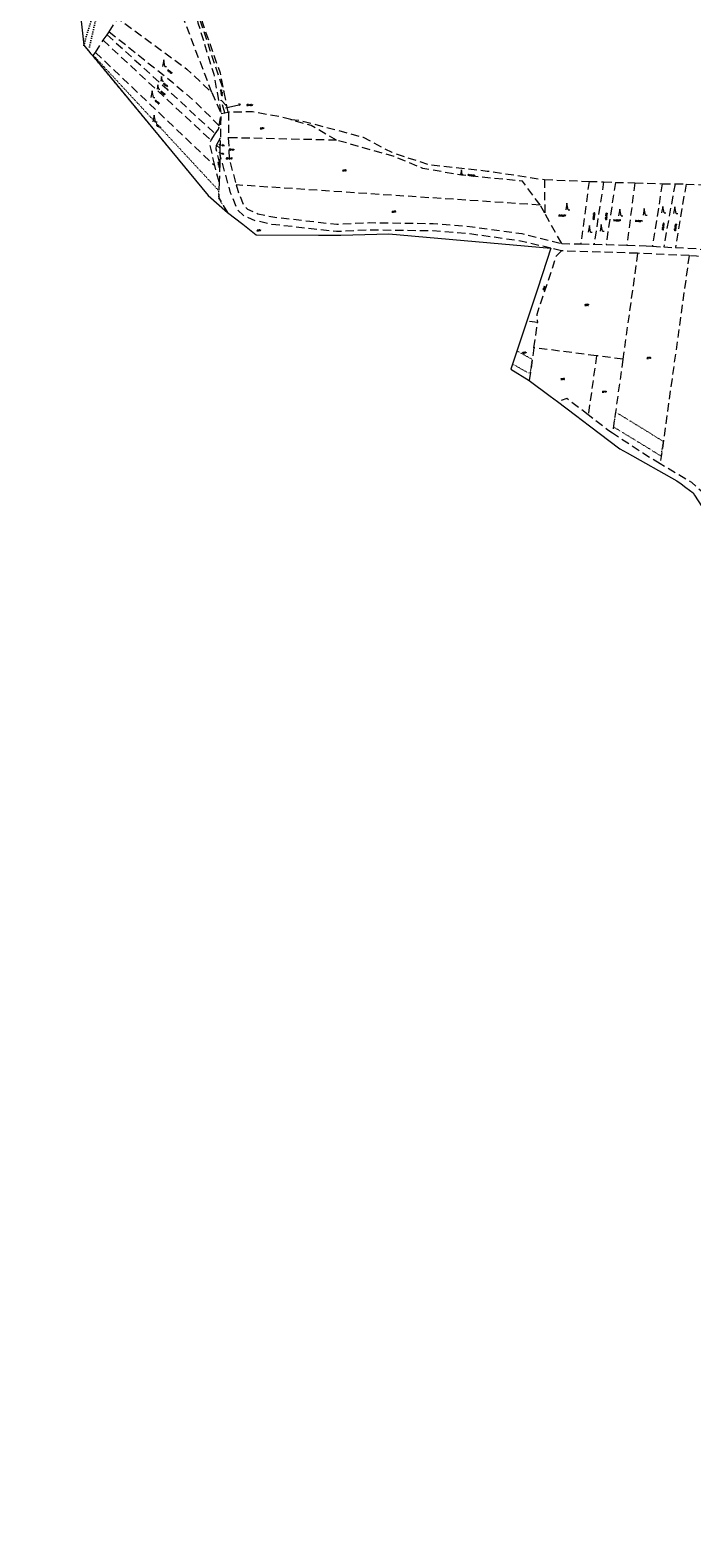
# Model space of a CAD drawing. Header units: metres. Extents: x -626722 to -621116, y -1178216 to -1174550.
# Tile 2 of 86: x -626722 to -626322, y -1176931 to -1176021. Entities that reach past the tile are written whole.
import ezdxf
from ezdxf.enums import TextEntityAlignment as Align

# ---------------------------------------------------------------- set-up
doc = ezdxf.new("R2010")
doc.units = ezdxf.units.M
doc.header["$MEASUREMENT"] = 0
doc.linetypes.add('DASHEDX2', pattern=[1.5, 1, -0.5])
doc.linetypes.add('DOT', pattern=[0.25, 0, -0.25])
for name, color, linetype, lineweight in [('8_kat_KN_Hranice katastrů', 200, 'FENCELINE1', 25), ('8_kat_KN_Hranice parcel', 200, 'DASHEDX2', 25), ('8_kat_KN_PČ popisy', 210, 'Continuous', 0), ('8_kat_KN_Slučkové čáry', 200, 'DOT', 25), ('8_kat_KN_Značky kultur', 7, 'Continuous', 0), ('8_kat_KN_Čísla parcel', 200, 'Continuous', 25)]:
    doc.layers.add(name, color=color, linetype=linetype, lineweight=lineweight)
doc.layers.add('8_kat_KN_Věcná_břemena', color=206, linetype='DOT')
doc.styles.add('Style-ITALICS', font='ITALICS.shx')
doc.linetypes.add('FENCELINE1', pattern='A,0.25,-0.1,[133,ltypeshp.shx,S=0.1,R=0,X=-0.1,Y=0],-0.1,1', length=1.45)

# ---------------------------------------------------------------- blocks, each defined once
blk = doc.blocks.new('1029_55')
at = {"layer": '8_kat_KN_PČ popisy', "color": 6, "linetype": 'Continuous', "lineweight": 0}
for p, q in [((0, 0), (2.92, 0.68)), ((2.92, 0.68), (1.84, 0.94)), ((2.92, 0.68), (2.06, -0.04))]:
    blk.add_line(p, q, dxfattribs=at)
blk = doc.blocks.new('1029_94')
at = {"layer": '8_kat_KN_PČ popisy', "color": 6, "linetype": 'Continuous', "lineweight": 0}
for p, q in [((0, 0), (2.88, -0.83)), ((2.88, -0.83), (1.78, -1.03)), ((2.88, -0.83), (2.06, -0.07))]:
    blk.add_line(p, q, dxfattribs=at)
blk = doc.blocks.new('1029_133')
at = {"layer": '8_kat_KN_PČ popisy', "color": 6, "linetype": 'Continuous', "lineweight": 0}
for p, q in [((0, 0), (2.76, -1.17)), ((2.76, -1.17), (1.65, -1.24)), ((2.76, -1.17), (2.04, -0.32))]:
    blk.add_line(p, q, dxfattribs=at)
blk = doc.blocks.new('3.08')
at = {"layer": '8_kat_KN_Značky kultur', "color": 7, "linetype": 'Continuous', "lineweight": 13}
for p, q in [((0, 4), (-0.75, 0)), ((0.75, 0), (0, 4)), ((0.75, 0), (1.75, 0))]:
    blk.add_line(p, q, dxfattribs=at)
blk = doc.blocks.new('3.08_1')
at = {"layer": '8_kat_KN_Značky kultur', "color": 7, "linetype": 'Continuous', "lineweight": 13}
for p, q in [((0, 2.68), (-0.5, 0)), ((0.5, 0), (0, 2.68)), ((0.5, 0), (1.17, 0))]:
    blk.add_line(p, q, dxfattribs=at)

msp = doc.modelspace()

# ---------------------------------------------------------------- linework, layer by layer
at = {"layer": '8_kat_KN_Hranice katastrů', "lineweight": 13, "flags": 128}
msp.add_lwpolyline([(-625852.04, -1174626.53), (-626040.35, -1174699.9), (-626044.84, -1174701.65), (-626079.82, -1174732.74), (-626087.17, -1174724.59), (-626094.59, -1174716.36), (-626108.29, -1174725.86), (-626139.6, -1174663), (-626142.76, -1174651.47), (-626147.58, -1174633.84), (-626177.49, -1174657.65), (-626189.84, -1174646.23), (-626197.97, -1174638.7), (-626204.07, -1174633.06), (-626210.75, -1174626.88), (-626221.49, -1174616.94), (-626226.53, -1174612.28), (-626235.01, -1174604.43), (-626243.82, -1174596.28), (-626253.16, -1174587.64), (-626262.1, -1174579.36), (-626263.17, -1174578.37), (-626268.76, -1174573.2), (-626272.87, -1174569.4), (-626280.35, -1174562.48), (-626284.23, -1174558.89), (-626366.4, -1174553.29), (-626375.76, -1174552.65), (-626384.06, -1174552.09), (-626393.5, -1174551.44), (-626402.5, -1174550.83), (-626410.43, -1174550.29), (-626456.76, -1174672.2), (-626471.93, -1174695.74), (-626482.81, -1174713.06), (-626484.56, -1174715.84), (-626487.17, -1174720), (-626488.89, -1174723.62), (-626502.09, -1174751.47), (-626516.03, -1174780.89), (-626528.59, -1174807.4), (-626550.57, -1174812.23), (-626562.79, -1174814.91), (-626576.86, -1174818.14), (-626580.35, -1174818.94), (-626645.6, -1174953.22), (-626653.03, -1174970.15), (-626684.55, -1175037.86), (-626686, -1175040.97), (-626687.55, -1175044.3), (-626631.84, -1175118.59), (-626630.36, -1175120.56), (-626625.88, -1175124.38), (-626622.8, -1175127), (-626620, -1175129.38), (-626609.13, -1175138.65), (-626600.28, -1175161.93), (-626597.68, -1175186.91), (-626579.19, -1175203.5), (-626599.8, -1175222.22), (-626600.81, -1175225.76), (-626601.9, -1175229.61), (-626605.75, -1175243.12), (-626640.34, -1175364.6), (-626651.76, -1175404.73), (-626653.94, -1175412.37), (-626665.96, -1175418.01), (-626676.58, -1175422.98), (-626699.62, -1175445.56), (-626716.99, -1175471.64), (-626721.57, -1175478.51), (-626718.08, -1175490.63), (-626689.37, -1175590.24), (-626688.95, -1175591.71), (-626681.58, -1175617.3), (-626680.38, -1175637.27), (-626679.64, -1175649.67), (-626676.23, -1175706.44), (-626671.98, -1175777.17), (-626668.1, -1175841.75), (-626664.26, -1175877.5), (-626656.46, -1175949.97), (-626693.18, -1175993.2), (-626689.21, -1176029.64), (-626687.52, -1176031.68), (-626686.33, -1176033.12), (-626684.94, -1176034.8), (-626683.79, -1176036.18), (-626614, -1176120.42), (-626602.4, -1176130.73), (-626593.12, -1176137.86), (-626584.96, -1176144.14), (-626547.27, -1176144.38), (-626533.77, -1176144.46), (-626504.81, -1176143.65), (-626406.93, -1176152.31), (-626409.37, -1176159.67), (-626415.14, -1176177.06), (-626421.53, -1176196.31), (-626431.16, -1176225.32), (-626419.99, -1176232.13), (-626407.48, -1176241.56), (-626403.01, -1176244.94), (-626392.15, -1176253.13), (-626383.56, -1176259.6), (-626365.29, -1176273.38), (-626360.83, -1176275.9), (-626330.82, -1176292.85), (-626328.3, -1176294.69), (-626325.4, -1176296.82), (-626321.02, -1176300.02), (-626320.14, -1176301.38), (-626309.08, -1176318.54), (-626303.56, -1176327.1), (-626275.19, -1176343.14), (-626230.13, -1176368.62), (-626220.88, -1176362.84), (-626205.06, -1176368.5), (-626197.34, -1176371.41), (-626193.44, -1176372.88), (-626183.79, -1176376.53), (-626174.84, -1176382.62), (-626170.14, -1176387.02), (-626162.46, -1176394.2), (-626143.33, -1176415.21), (-626136.56, -1176422.64), (-626124.57, -1176443.84), (-626101.66, -1176469.79), (-626095.62, -1176476.63), (-626092.92, -1176473.71), (-626091.09, -1176475.08), (-626067.85, -1176492.43), (-626063.21, -1176495.9), (-626032.24, -1176523.03), (-626014.15, -1176529.78), (-626012.39, -1176529.73), (-625959.45, -1176528.25), (-625951.98, -1176531.09), (-625931.5, -1176538.9), (-625906.21, -1176553.11), (-625904.25, -1176554.21), (-625893.59, -1176557.55), (-625863.9, -1176576.76), (-625847.42, -1176579.14), (-625797.53, -1176586.33), (-625790.2, -1176587.39), (-625782.61, -1176588.48), (-625767.55, -1176590.66), (-625757.66, -1176592.09), (-625749.89, -1176593.21), (-625740.01, -1176594.64), (-625731.85, -1176595.81), (-625724.25, -1176596.91), (-625659.61, -1176606.23), (-625600.82, -1176614.71), (-625580.89, -1176617.58), (-625566.09, -1176619.72), (-625500.04, -1176629.25), (-625441.67, -1176637.67), (-625428.63, -1176639.55), (-625419.79, -1176635.78), (-625390.47, -1176623.27), (-625379.99, -1176631.32), (-625377.22, -1176633.45), (-625374.21, -1176639.52), (-625372.83, -1176641.65), (-625355.33, -1176677.54), (-625334.79, -1176715.1), (-625291.65, -1176758.17), (-625291.16, -1176758.66), (-625296.47, -1176769.25), (-625299.22, -1176774.94), (-625302.88, -1176782.5), (-625305.03, -1176793.68), (-625310.51, -1176822.23), (-625312.64, -1176833.29), (-625314.29, -1176841.87), (-625286.37, -1176852.42), (-625282.23, -1176853.99), (-625278.44, -1176855.42), (-625271.46, -1176858.07), (-625265.75, -1176860.23), (-625257.66, -1176863.28), (-625251.67, -1176865.54), (-625243.64, -1176868.58), (-625239.69, -1176870.07), (-625235.92, -1176871.5), (-625233, -1176872.61), (-625230.97, -1176873.37), (-625228.83, -1176874.18), (-625225.65, -1176875.39), (-625220.76, -1176877.24), (-625213.57, -1176879.95), (-625208.53, -1176881.86), (-625207.5, -1176882.25), (-625203.79, -1176882.99), (-625200.71, -1176883.61), (-625196.76, -1176884.4), (-625194.16, -1176884.91), (-625188.65, -1176886.01), (-625185.69, -1176886.6), (-625181.13, -1176887.52), (-625178.38, -1176888.07), (-625173.33, -1176889.07), (-625169.8, -1176889.78), (-625166.58, -1176890.42), (-625161.66, -1176891.41), (-625157.37, -1176892.26), (-625150.47, -1176893.64), (-625143.76, -1176894.98), (-625140.44, -1176895.65), (-625128.3, -1176894.51), (-625120.25, -1176893.76), (-625112.59, -1176893.04), (-625102.63, -1176892.11), (-625090.44, -1176890.97), (-625063.86, -1176897.07), (-625035.95, -1176903.47), (-625022.31, -1176906.6), (-625009.45, -1176909.55), (-624998.78, -1176912), (-624995.3, -1176912.8), (-625007.88, -1176967.15), (-625008.17, -1176968.39), (-625009.14, -1176972.57), (-624986.76, -1176980.28), (-624913.21, -1176997.19), (-624884.87, -1176999.81), (-624883.16, -1177024.84), (-624861.48, -1177028.76), (-624846.56, -1177030.78), (-624834.36, -1177032.44), (-624809.84, -1177029.18), (-624805.18, -1177026.79), (-624782.47, -1177015.11), (-624767.57, -1177010.58), (-624734.91, -1177007.55), (-624731.97, -1177006.52), (-624717.58, -1177001.48), (-624709.41, -1176998.62), (-624707.93, -1176998.1), (-624705.65, -1177001.63), (-624697.38, -1177014.35), (-624692.91, -1177021.23), (-624654.81, -1177110.04), (-624637.1, -1177114.08), (-624623.6, -1177117.16), (-624609.33, -1177120.42), (-624593.82, -1177123.95), (-624579.56, -1177127.21), (-624568.19, -1177129.8), (-624562.55, -1177131.09), (-624558.15, -1177132.09), (-624531.5, -1177138.17), (-624463.75, -1177155.33), (-624456.48, -1177157.17), (-624450.44, -1177158.7), (-624438.33, -1177161.77), (-624430.47, -1177163.76), (-624417.85, -1177166.96), (-624365.74, -1177180.16), (-624315.56, -1177192.88), (-624293.21, -1177198.54), (-624291.46, -1177198.98), (-624269.71, -1177204.49), (-624219.52, -1177217.21), (-624177.44, -1177227.71), (-624170.59, -1177229.04), (-624164.77, -1177230.17), (-624163.84, -1177230.35), (-624137.63, -1177236.06), (-624135.98, -1177236.43), (-624134.62, -1177236.74), (-624128.76, -1177238.06), (-624126.05, -1177238.67), (-624075.58, -1177277.81), (-624010.92, -1177327.96), (-623980.59, -1177351.48), (-623963.9, -1177364.42), (-623961.95, -1177365.93), (-623960.02, -1177367.43), (-623958.36, -1177368.72), (-623957.21, -1177370.73), (-623956.24, -1177372.43), (-623953.07, -1177377.97), (-623944.01, -1177379.83), (-623941.71, -1177380.3), (-623930.34, -1177382.63), (-623795.45, -1177410.26), (-623737.18, -1177422.2), (-623726.41, -1177424.41), (-623719.17, -1177425.89), (-623704.71, -1177428.85), (-623697.74, -1177430.28), (-623691.6, -1177431.54), (-623685.53, -1177432.78), (-623679.04, -1177434.11), (-623672.5, -1177435.45), (-623665.66, -1177436.85), (-623659.17, -1177438.18), (-623646.49, -1177440.78), (-623640.87, -1177441.93), (-623625.74, -1177445.03), (-623626.14, -1177447.49), (-623626.46, -1177449.46), (-623626.86, -1177451.92), (-623622.56, -1177452.81), (-623615.96, -1177454.18), (-623608.24, -1177455.78), (-623597.23, -1177458.06), (-623571.65, -1177463.35), (-623563.33, -1177465.08), (-623553.82, -1177467.05), (-623537.12, -1177470.5), (-623519.98, -1177474.05), (-623513.98, -1177475.3), (-623460.27, -1177486.42), (-623461.13, -1177491.34), (-623461.71, -1177494.67), (-623465.49, -1177516.45), (-623482.16, -1177612.45), (-623502.72, -1177730.81), (-623503.88, -1177737.5), (-623504.31, -1177740.18), (-623504.62, -1177742.13), (-623505.08, -1177745.05), (-623502.72, -1177745.5), (-623480.65, -1177750.11), (-623468.69, -1177752.61), (-623434.69, -1177759.71), (-623431.3, -1177760.42), (-623411.88, -1177764.48), (-623403.24, -1177766.28), (-623401.25, -1177766.7), (-623399.85, -1177766.95), (-623395.04, -1177767.79), (-623375.45, -1177771.24), (-623371.57, -1177787.88), (-623369.81, -1177795.42), (-623345.41, -1177899.96), (-623331.38, -1177960.09), (-623330.3, -1177964.72), (-623330.16, -1177965.32), (-623330.71, -1177967.86), (-623332.08, -1177974.23), (-623332.26, -1177975.07), (-623332.78, -1177977.46), (-623328.58, -1177978.24), (-623313.3, -1177981.08), (-623287.47, -1177990.63), (-623264.45, -1178002.83), (-623261.29, -1178004.34), (-623253.54, -1178008.05), (-623242.61, -1178013.28), (-623237.92, -1178015.52), (-623150.45, -1178060.72), (-623147.34, -1178062.33), (-623102, -1178085.75), (-622964.39, -1178156.68), (-622922.17, -1178178.6), (-622878.91, -1178194.83), (-622877.34, -1178195.42), (-622828.97, -1178211.5), (-622812.21, -1178214.98), (-622808.58, -1178215.73), (-622807.82, -1178215.61), (-622800.1, -1178214.37), (-622795.23, -1178213.6), (-622785.8, -1178212.09), (-622780.44, -1178209.44), (-622760.13, -1178199.4), (-622723.64, -1178181.35), (-622714.31, -1178176.74), (-622708.27, -1178172.83), (-622705.71, -1178171.18), (-622702.81, -1178169.3), (-622702.1, -1178168.84), (-622677.92, -1178156.68), (-622670.5, -1178153.51), (-622651.49, -1178145.38), (-622643.54, -1178141.98), (-622605.79, -1178132), (-622576.29, -1178124.2), (-622492.96, -1178103.84), (-622482.49, -1178101.28), (-622477.67, -1178100.1), (-622469.7, -1178098.15), (-622457.02, -1178095.06), (-622449.88, -1178093.31), (-622443.45, -1178091.74), (-622433.61, -1178089.33), (-622431.06, -1178088.71), (-622423.14, -1178086.72), (-622412.11, -1178083.94), (-622405.93, -1178082.38), (-622400.06, -1178080.91), (-622395.05, -1178079.64), (-622391.18, -1178078.67), (-622356.2, -1178069.86), (-622351.1, -1178068.58), (-622340.21, -1178065.84), (-622334.46, -1178064.39), (-622329.5, -1178063.14), (-622318.7, -1178060.42), (-622308.12, -1178057.76), (-622297.43, -1178055.06), (-622287.34, -1178052.52), (-622279.56, -1178050.56), (-622235.46, -1178039.46), (-622232.64, -1178038.76), (-622199.97, -1178030.63), (-622087.18, -1178002.56), (-622085.85, -1178002.23), (-622081.88, -1178001.34), (-622080.97, -1177998.22), (-622078.95, -1177991.33), (-622078.18, -1177988.69), (-622074.87, -1177975.28), (-622073.81, -1177970.98), (-622059.95, -1177914.89), (-622055.85, -1177875.6), (-622054.42, -1177858.33), (-622038.55, -1177798.48), (-622036.99, -1177789.81), (-622068.8, -1177779.38), (-622087.72, -1177773.17), (-622109.7, -1177760.45), (-622118.17, -1177755.55), (-622120.26, -1177752.94), (-622152.52, -1177712.6), (-622181.7, -1177693.4), (-622264.99, -1177665.15), (-622291.95, -1177659), (-622360.46, -1177643.93), (-622367.2, -1177642.45), (-622378.61, -1177636.84), (-622423.28, -1177605.81), (-622461.58, -1177568.64), (-622484.26, -1177552.66), (-622597.41, -1177527.71), (-622635.3, -1177509), (-622658.05, -1177502.91), (-622725.11, -1177494.82), (-622731.43, -1177491.33), (-622738.6, -1177487.37), (-622741.35, -1177485.85), (-622747.51, -1177487.23), (-622781.03, -1177494.72), (-622781.56, -1177493.2), (-622782.07, -1177491.71), (-622783.44, -1177487.73), (-622784.4, -1177484.95), (-622786.68, -1177477.63), (-622768.07, -1177471.87), (-622726.08, -1177458.86), (-622708.4, -1177453.39), (-622702.77, -1177451.64), (-622684.6, -1177446.02), (-622568.57, -1177410.08), (-622555.54, -1177406.23), (-622562.78, -1177372.51), (-622566.79, -1177361.45), (-622570.17, -1177352.12), (-622575.79, -1177336.61), (-622578.15, -1177330.14), (-622579.7, -1177325.87), (-622592.9, -1177289.64), (-622595.15, -1177283.48), (-622599.08, -1177272.69), (-622598.15, -1177272.02), (-622596.62, -1177270.91), (-622590.17, -1177266.25), (-622587.06, -1177264.01), (-622567.07, -1177274.84), (-622530.66, -1177265.46), (-622512.42, -1177244.02), (-622499.95, -1177220.44), (-622498.04, -1177199.81), (-622497.43, -1177193.25), (-622513.53, -1177163.74), (-622536.86, -1177114.27), (-622538.02, -1177097.04), (-622544.27, -1177004.46), (-622545.01, -1176993.53), (-622545.28, -1176989.54), (-622525.81, -1176919.76), (-622519.47, -1176904.57), (-622516.52, -1176895.56), (-622512.57, -1176883.51), (-622497.26, -1176836.75), (-622496.44, -1176835.36), (-622470.35, -1176791.24), (-622470.21, -1176791), (-622467.4, -1176786.25), (-622434.65, -1176761.78), (-622430.98, -1176756.2), (-622417.74, -1176736.1), (-622397.39, -1176663.53), (-622375.31, -1176618.82), (-622351.21, -1176606.81), (-622331.55, -1176584.66), (-622297.25, -1176515.77), (-622247.39, -1176461.84), (-622221.21, -1176441.78), (-622198.71, -1176431.48), (-622182.15, -1176419.39), (-622160.36, -1176419.51), (-622158.27, -1176422.4), (-622156.31, -1176425.09), (-622155.37, -1176426.4), (-622146.92, -1176438.05), (-622136.86, -1176442.9), (-622125.45, -1176444.04), (-622118.72, -1176444.71), (-622111.76, -1176445.4), (-622111.04, -1176445.47), (-622097.72, -1176446.8), (-622062.24, -1176442.63), (-622025.22, -1176458.05), (-622020.19, -1176461.21), (-622012.4, -1176466.11), (-622001.09, -1176475.06), (-621971.85, -1176491.46), (-621963.89, -1176495.93), (-621961.96, -1176497.01), (-621962.13, -1176493.44), (-621962.85, -1176477.76), (-621969.83, -1176473.02), (-621972.32, -1176471.33), (-621972.38, -1176471.28), (-621977.22, -1176468), (-621984.53, -1176463.03), (-621989.76, -1176459.47), (-622003.38, -1176443.22), (-622023.55, -1176435.19), (-622030.74, -1176432.32), (-622048.78, -1176426.57), (-622102.82, -1176409.35), (-622132.66, -1176383.61), (-622141.78, -1176379.09), (-622162.3, -1176368.94), (-622182.81, -1176358.78), (-622203.33, -1176348.62), (-622215.84, -1176342.43), (-622217.61, -1176341.55), (-622237.69, -1176347.6), (-622252.54, -1176347.82), (-622264.51, -1176347.99), (-622271.49, -1176348.1), (-622278.66, -1176348.2), (-622303.55, -1176348.57), (-622307.74, -1176348.24), (-622313.05, -1176347.82), (-622509.65, -1176332.31), (-622522.44, -1176331.3), (-622523.47, -1176328.33), (-622525.73, -1176321.86), (-622526.91, -1176318.45), (-622529.58, -1176310.79), (-622538.84, -1176284.24), (-622573.66, -1176272.8), (-622575.07, -1176272.35), (-622602.72, -1176263.46), (-622652.9, -1176250.88), (-622661.13, -1176248.81), (-622667.67, -1176247.17), (-622668.41, -1176247.08), (-622670.8, -1176246.78), (-622673.67, -1176246.42), (-622674.5, -1176246.32), (-622692.64, -1176244.07), (-622696.28, -1176243.62), (-622700.57, -1176243.09), (-622707.85, -1176242.18), (-622716.13, -1176241.16), (-622723.9, -1176240.2), (-622731.95, -1176239.2), (-622732.34, -1176239.15), (-622739.58, -1176238.25), (-622746.64, -1176237.37), (-622749.55, -1176237.01), (-622733.65, -1176154.44), (-622700.54, -1175982.48), (-622700.36, -1175981.54), (-622699.67, -1175977.97), (-622698.92, -1175974.04), (-622698.34, -1175971.01), (-622687.88, -1175916.7), (-622660.91, -1175766.94), (-622654.83, -1175733.2), (-622640.45, -1175684.53), (-622638.82, -1175679.04), (-622638.47, -1175677.86), (-622636.01, -1175669.51), (-622640.99, -1175669.14), (-622659.28, -1175667.79), (-622679.29, -1175649.45), (-622710.67, -1175613.63), (-622736.93, -1175603.53), (-622780.89, -1175586.63), (-622817.66, -1175573.34), (-622850.41, -1175560.14), (-622858.52, -1175556.87), (-622865.8, -1175554.67), (-622894.55, -1175546.01), (-622923.33, -1175540.13), (-622924.99, -1175540.08), (-622938.18, -1175539.71), (-622986.92, -1175538.35), (-622996.3, -1175545.8), (-623004.02, -1175547.35), (-623009.54, -1175543.61), (-623024.77, -1175537.84), (-623039.52, -1175532.26), (-623088.53, -1175522.77), (-623098.46, -1175520.85), (-623183.64, -1175504.36), (-623188.06, -1175503.5), (-623213.91, -1175498.5), (-623314.42, -1175479.04), (-623334.39, -1175475.17), (-623358.28, -1175470.55), (-623367.67, -1175468.73), (-623403.57, -1175461.78), (-623407.64, -1175460.99), (-623451.72, -1175452.45), (-623471.52, -1175448.62), (-623476.63, -1175447.63), (-623503.08, -1175442.51), (-623545.94, -1175434.21), (-623571.62, -1175429.24), (-623574.73, -1175428.64), (-623582.71, -1175427.09), (-623584.32, -1175426.78), (-623593.92, -1175424.92), (-623598.69, -1175424), (-623621.54, -1175416.62), (-623641.26, -1175410.25), (-623645.3, -1175407.72), (-623651.85, -1175403.62), (-623661.11, -1175401.57), (-623677.99, -1175395.49), (-623716.17, -1175381.75), (-623821.31, -1175343.9), (-623822.78, -1175343.37), (-623826.37, -1175352.23), (-623838.09, -1175381.12), (-623839.41, -1175384.36), (-623842.48, -1175391.94), (-623844.76, -1175397.56), (-623848.71, -1175395.95), (-623853.6, -1175393.95), (-623864.51, -1175389.49), (-623877.04, -1175384.37), (-623899.48, -1175375.2), (-623913.17, -1175369.61), (-623921.39, -1175366.25), (-623931.98, -1175361.92), (-623943.52, -1175357.2), (-623947.18, -1175355.71), (-623952.99, -1175353.34), (-623965.84, -1175349.08), (-623972.42, -1175346.9), (-623984.43, -1175342.92), (-623992.28, -1175340.32), (-624017.35, -1175332.01), (-624032.51, -1175326.98), (-624046.92, -1175322.21), (-624061.99, -1175317.21), (-624073.47, -1175313.41), (-624076.66, -1175312.35), (-624087.61, -1175308.71), (-624091.33, -1175307.48), (-624101.34, -1175304.17), (-624106.82, -1175302.35), (-624113.5, -1175301.17), (-624118.24, -1175300.33), (-624129.53, -1175298.33), (-624133.89, -1175297.56), (-624151.02, -1175294.53), (-624151.52, -1175294.44), (-624172.03, -1175290.81), (-624186.19, -1175288.3), (-624187.09, -1175288), (-624194.53, -1175285.47), (-624198.59, -1175284.09), (-624205.73, -1175281.67), (-624212.31, -1175279.43), (-624227.17, -1175274.38), (-624238.4, -1175270.57), (-624259.44, -1175263.43), (-624275.87, -1175257.85), (-624299.08, -1175249.97), (-624301.46, -1175249.16), (-624313.52, -1175245.81), (-624342.41, -1175237.79), (-624359.84, -1175232.95), (-624361.68, -1175232.44), (-624394.55, -1175223.32), (-624398.65, -1175222.18), (-624421.01, -1175215.97), (-624483.58, -1175191.07), (-624513.75, -1175179.07), (-624530.67, -1175171), (-624538.61, -1175167.21), (-624555.74, -1175162.8), (-624591.3, -1175152.22), (-624616.6, -1175146.76), (-624669.36, -1175122.42), (-624675.53, -1175119.79), (-624681, -1175117.47), (-624701.37, -1175108.8), (-624727.01, -1175103.3), (-624746.71, -1175099.08), (-624769.57, -1175100.35), (-624771.98, -1175100.01), (-624795.35, -1175096.73), (-624805.39, -1175095.32), (-624823.86, -1175088.76), (-624829.6, -1175083.81), (-624841.52, -1175073.52), (-624857.12, -1175057.81), (-624863.3, -1175051.59), (-624869.83, -1175045.01), (-624876.29, -1175040.67), (-624892.64, -1175029.67), (-624937.61, -1174997.86), (-624939.04, -1175000.11), (-624941.81, -1175004.46), (-624944.6, -1175008.85), (-624963.63, -1175006.96), (-625019.59, -1175001.41), (-625073.91, -1174996.02), (-625074.39, -1174997.67), (-625096.23, -1175073.28), (-625183.77, -1175056.93), (-625265.34, -1175036.6), (-625288.39, -1175030.85), (-625293.16, -1175029.66), (-625299.12, -1175028.18), (-625337.06, -1175018.72), (-625388.84, -1175005.82), (-625464.8, -1174986.89), (-625495.36, -1174979.27), (-625512.53, -1174974.99), (-625543.08, -1174967.38), (-625574.39, -1174959.57), (-625576.76, -1174958.98), (-625579.4, -1174958.32), (-625579.67, -1174958.25), (-625587.62, -1174953.77), (-625615.29, -1174938.17), (-625639.27, -1174924.66), (-625651.18, -1174917.94), (-625659.41, -1174913.3), (-625667.61, -1174908.68), (-625687.09, -1174897.7), (-625697.09, -1174892.07), (-625701.5, -1174889.58), (-625704.92, -1174885.17), (-625711.81, -1174876.29), (-625717.7, -1174868.69), (-625719.42, -1174866.48), (-625721.06, -1174864.36), (-625724.39, -1174860.06), (-625726.69, -1174857.09), (-625729.25, -1174853.8), (-625730.41, -1174852.3), (-625731.76, -1174848.68), (-625734.18, -1174842.18), (-625737.88, -1174832.26), (-625738.58, -1174830.37), (-625740.44, -1174825.37), (-625742.03, -1174821.11), (-625747.34, -1174806.85), (-625757.52, -1174779.52), (-625765.58, -1174757.89), (-625771.8, -1174741.18), (-625780.24, -1174729.34), (-625789.62, -1174716.2), (-625798.16, -1174704.22), (-625803.67, -1174696.5), (-625809.22, -1174688.71), (-625810.19, -1174687.35), (-625811.75, -1174685.5), (-625813.79, -1174683.1), (-625814.16, -1174682.55), (-625828.4, -1174661.5), (-625830.3, -1174658.68), (-625833.25, -1174654.32), (-625833.44, -1174654.04), (-625841.42, -1174642.24), (-625842.46, -1174640.7), (-625852.04, -1174626.53)], close=True, dxfattribs=at)
at = {"layer": '8_kat_KN_Hranice parcel', "lineweight": 13, "ltscale": 5}
for p, q in [((-626623.73, -1176000.11), (-626604.53, -1176057.99)), ((-626675.12, -1176023.31), (-626673.84, -1176021.53)), ((-626681.99, -1176034.04), (-626677.49, -1176026.69)), ((-626677.49, -1176026.69), (-626675.12, -1176023.31)), ((-626677.49, -1176026.69), (-626612.22, -1176087.1)), ((-626683.79, -1176036.18), (-626681.99, -1176034.04)), ((-626681.99, -1176034.04), (-626610.07, -1176102.4)), ((-626611.79, -1176058.29), (-626606.22, -1176070.89)), ((-626604.53, -1176057.99), (-626602.91, -1176066.24)), ((-626602.91, -1176066.24), (-626602.13, -1176070.18)), ((-626607.28, -1176078.36), (-626606.22, -1176070.89)), ((-626606.45, -1176085.25), (-626606.22, -1176070.89)), ((-626606.22, -1176070.89), (-626603.96, -1176070.5)), ((-626603.96, -1176070.5), (-626602.13, -1176070.18)), ((-626602.13, -1176070.18), (-626601.7, -1176070.17)), ((-626601.7, -1176070.17), (-626601.85, -1176085.56)), ((-626612.22, -1176087.1), (-626609.86, -1176083.13)), ((-626608.96, -1176089.98), (-626606.45, -1176085.25)), ((-626606.68, -1176092.15), (-626606.45, -1176085.25)), ((-626536.4, -1176087.05), (-626601.85, -1176085.56)), ((-626608.96, -1176089.98), (-626606.68, -1176092.15)), ((-626606.8, -1176095.87), (-626606.68, -1176092.15)), ((-626607.35, -1176112.2), (-626610.07, -1176102.4)), ((-626606.98, -1176101.17), (-626607.35, -1176112.2)), ((-626606.8, -1176095.87), (-626606.98, -1176101.17)), ((-626410.85, -1176110.84), (-626410.64, -1176131.21)), ((-626410.85, -1176110.84), (-626383.9, -1176111.96)), ((-626383.9, -1176111.96), (-626388.89, -1176149.73)), ((-626383.9, -1176111.96), (-626375.1, -1176112.16)), ((-626375.1, -1176112.16), (-626380.88, -1176149.94)), ((-626375.1, -1176112.16), (-626368.02, -1176112.56)), ((-626368.02, -1176112.56), (-626373.64, -1176150.13)), ((-626368.02, -1176112.56), (-626356.21, -1176112.76)), ((-626356.21, -1176112.76), (-626361.1, -1176150.46)), ((-626356.21, -1176112.76), (-626339.68, -1176113.35)), ((-626339.68, -1176113.35), (-626345.63, -1176151.15)), ((-626339.68, -1176113.35), (-626331.96, -1176113.35)), ((-626331.96, -1176113.35), (-626338.82, -1176151.51)), ((-626331.96, -1176113.35), (-626325.3, -1176113.55)), ((-626325.3, -1176113.55), (-626331.76, -1176151.88)), ((-626325.3, -1176113.55), (-626296.75, -1176114.74)), ((-626413.43, -1176126.24), (-626597.08, -1176114.06)), ((-626410.64, -1176131.21), (-626413.43, -1176126.24)), ((-626400.42, -1176149.42), (-626410.64, -1176131.21)), ((-626400.42, -1176149.42), (-626388.89, -1176149.73)), ((-626388.89, -1176149.73), (-626380.88, -1176149.94)), ((-626380.88, -1176149.94), (-626373.64, -1176150.13)), ((-626400.54, -1176153.92), (-626406.93, -1176152.31)), ((-626354.59, -1176155.36), (-626400.54, -1176153.92)), ((-626373.64, -1176150.13), (-626361.1, -1176150.46)), ((-626354.59, -1176155.36), (-626363.48, -1176219.31)), ((-626361.1, -1176150.46), (-626349.46, -1176150.77)), ((-626323.45, -1176156.79), (-626354.59, -1176155.36)), ((-626349.46, -1176150.77), (-626345.63, -1176151.15)), ((-626345.63, -1176151.15), (-626338.82, -1176151.51)), ((-626323.45, -1176156.79), (-626340.92, -1176282.54)), ((-626338.82, -1176151.51), (-626331.76, -1176151.88)), ((-626415.01, -1176197.14), (-626421.53, -1176196.31)), ((-626417.18, -1176212.39), (-626415.01, -1176197.14)), ((-626417.18, -1176212.39), (-626419.99, -1176232.13)), ((-626379.41, -1176217.26), (-626417.18, -1176212.39)), ((-626379.41, -1176217.26), (-626384.38, -1176253.03)), ((-626363.48, -1176219.31), (-626379.41, -1176217.26)), ((-626363.48, -1176219.31), (-626369.7, -1176264.06))]:
    msp.add_line(p, q, dxfattribs=at)
at = {"layer": '8_kat_KN_Hranice parcel', "lineweight": 13, "ltscale": 5, "flags": 128}
for points in [[(-626611.79, -1176058.29), (-626633.68, -1176000.88), (-626626.58, -1175987.28)], [(-626622.64, -1175992.52), (-626617.72, -1176015.51), (-626606.84, -1176046.29), (-626604.53, -1176057.99)], [(-626623.73, -1176000.11), (-626620.17, -1176016.12), (-626610.69, -1176047.25), (-626606.22, -1176070.89)], [(-626673.84, -1176021.53), (-626668.69, -1176013.38), (-626626.83, -1176044.17), (-626611.79, -1176058.29)], [(-626673.84, -1176021.53), (-626635.42, -1176052.12), (-626621.25, -1176064.44), (-626607.28, -1176078.36)], [(-626675.12, -1176023.31), (-626639.06, -1176056.09), (-626609.86, -1176083.13)], [(-626603.96, -1176070.5), (-626606.17, -1176062.96), (-626602.91, -1176066.24)], [(-626564.17, -1176074.63), (-626569.6, -1176073.06), (-626587.29, -1176069.93), (-626601.7, -1176070.17)], [(-626536.4, -1176087.05), (-626551.8, -1176078.21), (-626564.17, -1176074.63)], [(-626564.17, -1176074.63), (-626558.29, -1176075.06), (-626520.32, -1176085.21), (-626503.14, -1176094.35), (-626481.04, -1176101.7), (-626445.4, -1176105.67), (-626410.85, -1176110.84)], [(-626609.86, -1176083.13), (-626607.71, -1176080.34), (-626607.28, -1176078.36)], [(-626601.85, -1176085.56), (-626601.27, -1176098.68), (-626597.08, -1176114.06)], [(-626610.07, -1176102.4), (-626613.08, -1176088.69), (-626612.22, -1176087.1)], [(-626606.98, -1176101.17), (-626609.18, -1176092.56), (-626608.96, -1176089.98)], [(-626413.43, -1176126.24), (-626413.5, -1176126.12), (-626424.03, -1176111.78), (-626461.06, -1176108.17), (-626484.26, -1176104.13), (-626501.67, -1176096.92), (-626536.4, -1176087.05)], [(-626406.93, -1176152.31), (-626425.23, -1176147.96), (-626454.79, -1176143.81), (-626478.24, -1176141.86), (-626516.71, -1176141.32), (-626536.47, -1176142.29), (-626575.59, -1176137.87), (-626585.36, -1176135.75), (-626592.74, -1176132.48), (-626596.36, -1176128.99), (-626600.46, -1176118.78), (-626606.8, -1176095.87)], [(-626607.35, -1176112.2), (-626607.67, -1176121.91), (-626602.4, -1176130.73)], [(-626597.08, -1176114.06), (-626596.19, -1176117.35), (-626592.54, -1176126.42), (-626590.19, -1176128.69), (-626583.96, -1176131.45), (-626574.86, -1176133.42), (-626536.33, -1176137.78), (-626516.79, -1176136.82), (-626478.02, -1176137.36), (-626454.29, -1176139.34), (-626424.6, -1176143.5), (-626400.42, -1176149.42)], [(-626400.54, -1176153.92), (-626403.75, -1176157.01), (-626415.5, -1176192.43), (-626415.01, -1176197.14)], [(-626331.76, -1176151.88), (-626318.06, -1176152.61), (-626303.2, -1176155.71)], [(-626288.35, -1176163.4), (-626318.98, -1176157.01), (-626323.45, -1176156.79)], [(-626384.38, -1176253.03), (-626397.3, -1176243.06), (-626403.01, -1176244.94)], [(-626369.7, -1176264.06), (-626372.46, -1176262.23), (-626384.38, -1176253.03)], [(-626340.92, -1176282.54), (-626351.43, -1176276.18), (-626369.7, -1176264.06)], [(-626308.17, -1176306.08), (-626321.88, -1176293.86), (-626340.92, -1176282.54)]]:
    msp.add_lwpolyline(points, dxfattribs=at)
at = {"layer": '8_kat_KN_PČ popisy', "lineweight": 0}
for p, q in [((-626603.62, -1176067.52), (-626597.35, -1176066.09)), ((-626607.64, -1176094.28), (-626607.36, -1176094.4)), ((-626607.51, -1176089.5), (-626607.32, -1176089.56))]:
    msp.add_line(p, q, dxfattribs=at)
at = {"layer": '8_kat_KN_Slučkové čáry', "lineweight": 0, "ltscale": 5}
for p, q in [((-626689.21, -1176029.64), (-626682.7, -1176008.16)), ((-626680.66, -1176008.34), (-626686.33, -1176033.12))]:
    msp.add_line(p, q, dxfattribs=at)
at = {"layer": '8_kat_KN_Věcná_břemena', "lineweight": 0, "flags": 128}
for points in [[(-626683.42, -1176035.74), (-626683.79, -1176036.18), (-626614, -1176120.42), (-626602.4, -1176130.73), (-626607.67, -1176121.91), (-626607.53, -1176117.64), (-626683.42, -1176035.74)], [(-626419.43, -1176228.17), (-626418.19, -1176219.46), (-626427.53, -1176214.38), (-626430.13, -1176222.22), (-626419.43, -1176228.17)], [(-626367.92, -1176251.25), (-626369.16, -1176260.16), (-626340.26, -1176277.81), (-626339.04, -1176269.04), (-626367.92, -1176251.25)]]:
    msp.add_lwpolyline(points, close=True, dxfattribs=at)

# ---------------------------------------------------------------- block references
at = {"layer": '8_kat_KN_PČ popisy', "lineweight": 0}
for name, p in [('1029_55', (-626597.35, -1176066.09)), ('1029_133', (-626607.36, -1176094.4)), ('1029_94', (-626607.32, -1176089.56))]:
    msp.add_blockref(name, p, dxfattribs=at)
at = {"layer": '8_kat_KN_Značky kultur', "lineweight": 13}
for name, p in [('3.08', (-626640.89, -1176042.45)), ('3.08_1', (-626642.2, -1176051.35)), ('3.08', (-626647.89, -1176061.27)), ('3.08_1', (-626644.34, -1176056.27)), ('3.08', (-626646.6, -1176075.9)), ('3.08_1', (-626461.05, -1176107.69)), ('3.08', (-626397.23, -1176129.09)), ('3.08', (-626365.31, -1176132.64)), ('3.08', (-626350.54, -1176132.25)), ('3.08', (-626339.32, -1176131)), ('3.08', (-626332.08, -1176131.25)), ('3.08', (-626383.72, -1176142.52)), ('3.08', (-626376.52, -1176141.99))]:
    msp.add_blockref(name, p, dxfattribs=at)

# ---------------------------------------------------------------- texts
at = {"layer": '8_kat_KN_Čísla parcel', "lineweight": 0, "style": 'Style-ITALICS'}
for s, rotation, p in [('607/3', 320, (-626638.696, -1176044.921)), ('607/5', 321, (-626642.834, -1176057.87)), ('607/4', 321, (-626641.214, -1176053.02)), ('603/63', 101, (-626605.311, -1176060.105)), ('607/6', 321, (-626646.314, -1176063.31)), ('607/7', 320, (-626645.476, -1176077.911)), ('607/8', 103, (-626606.745, -1176103.475)), ('593/232', 355, (-626457.374, -1176108.406)), ('593/230', 83, (-626380.886, -1176135.183)), ('593/229', 83, (-626373.376, -1176135.313)), ('593/226', 80, (-626339.142, -1176141.497)), ('593/225', 80, (-626331.762, -1176141.897)), ('2283', 71, (-626411.176, -1176177.736))]:
    msp.add_text(s, height=0.7, rotation=rotation, dxfattribs=at).set_placement(p)
for s, p in [('603/64', (-626589.019, -1176066.11)), ('607/9', (-626600.043, -1176093.12)), ('607/10', (-626601.447, -1176098.42))]:
    msp.add_text(s, height=0.7, dxfattribs=at).set_placement(p, align=Align.CENTER)
for s, p in [('2287', (-626582.77, -1176080.19)), ('2286', (-626533, -1176105.57)), ('2285', (-626503.16, -1176130.54)), ('593/231', (-626402.3, -1176132.9)), ('593/228', (-626369.27, -1176135.85)), ('593/227', (-626356.15, -1176136.19)), ('2284', (-626584.72, -1176141.79)), ('2282', (-626386.62, -1176186.87)), ('2281', (-626424.16, -1176215.78)), ('2278', (-626349.08, -1176218.89)), ('2280', (-626401.11, -1176231.63)), ('2279', (-626375.97, -1176239.31))]:
    msp.add_text(s, height=0.7, dxfattribs=at).set_placement(p)

doc.saveas('drawing.dxf')
